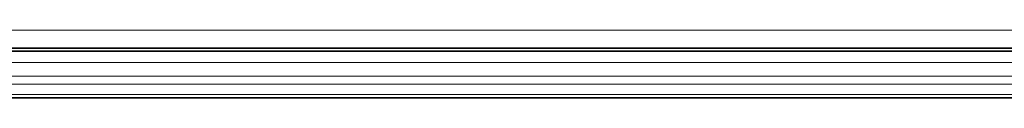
# Model space of a CAD drawing. Header units: millimetres. Extents: x 0 to 1118, y 0 to 864.
# Tile 137 of 200: x 842.96 to 901.14, y 218.75 to 222.75. Entities that reach past the tile are written whole.
import ezdxf

# ---------------------------------------------------------------- set-up
doc = ezdxf.new("R2010")
doc.units = ezdxf.units.MM

msp = doc.modelspace()

# ---------------------------------------------------------------- linework, layer by layer
at = {"color": 7, "linetype": 'Continuous', "lineweight": 18}
for p, q in [((739.308, 222.747), (985.511, 222.747)), ((739.793, 221.664), (985.026, 221.664)), ((739.793, 220.831), (985.026, 220.831)), ((739.793, 220.023), (985.026, 220.023)), ((739.793, 219.552), (985.026, 219.552)), ((739.793, 218.942), (985.026, 218.942))]:
    msp.add_line(p, q, dxfattribs=at)
at = {"color": 7, "linetype": 'Continuous', "lineweight": 35}
for p, q in [((739.308, 221.681), (985.511, 221.681)), ((739.793, 221.497), (985.026, 221.497)), ((739.793, 218.747), (985.026, 218.747))]:
    msp.add_line(p, q, dxfattribs=at)

doc.saveas('drawing.dxf')
